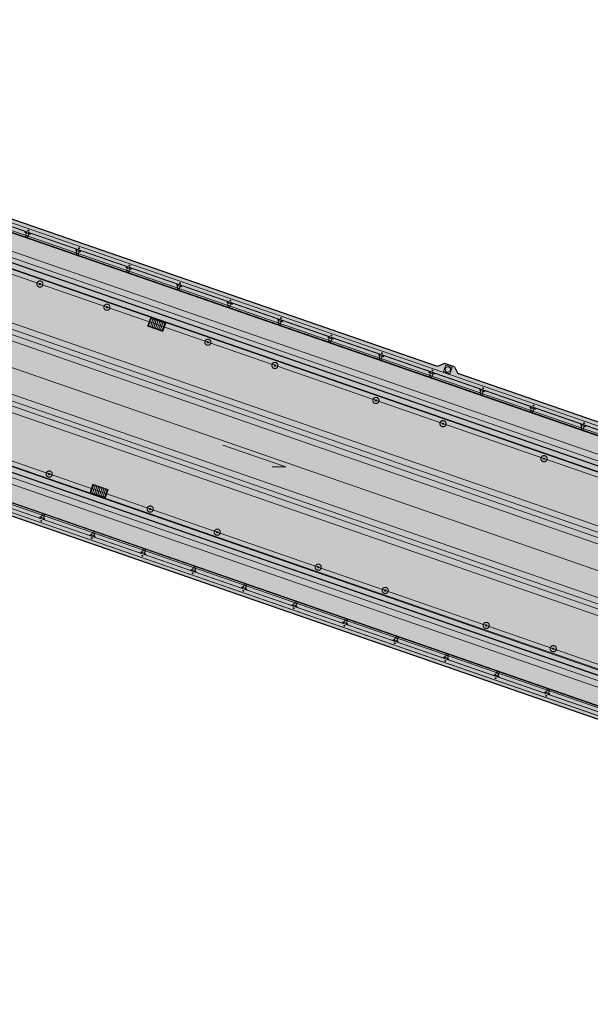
# Model space of a CAD drawing. Header units: metres. Extents: x 7508979 to 7510298, y 5841961 to 5842536.
# Tile 40 of 64: x 7509738 to 7509759, y 5842435 to 5842472. Entities that reach past the tile are written whole.
import ezdxf

# ---------------------------------------------------------------- set-up
doc = ezdxf.new("R2010")
doc.units = ezdxf.units.M
doc.linetypes.add('ACAD_ISO10W100', pattern=[18, 12, -3, 0, -3])
doc.linetypes.add('DASHED', pattern=[0.75, 0.5, -0.25])
for name, color, linetype, lineweight in [('013_AKP-Osie-2', 142, 'ACAD_ISO10W100', 18), ('01_AKP-Beton-widok', 44, 'Continuous', 30), ('07_AKP-Wyposazenie', 133, 'Continuous', 18), ('08_JK_beton_przerywana', 40, 'DASHED', 9), ('09_JK_stal_przerywana', 90, 'DASHED', 9), ('13_WYPOSAŻENIE_CIENKIE', 81, 'Continuous', 18), ('16_JK_wyposażenie cienka', 200, 'Continuous', 13), ('AKP-Beton-widok', 44, 'Continuous', 30), ('AKP-Opisy', 7, 'Continuous', 13)]:
    doc.layers.add(name, color=color, linetype=linetype, lineweight=lineweight)
doc.layers.add('03_AKP-Kreskowania', color=7, linetype='Continuous', lineweight=9, true_color=0xa6a6a6)

msp = doc.modelspace()

# ---------------------------------------------------------------- hatches: boundary and pattern name
at = {"layer": '03_AKP-Kreskowania', "ltscale": 100, "transparency": 33554687}
h = msp.add_hatch(dxfattribs=at)
h.set_pattern_fill('GRASS', color=256, scale=0.045, angle=160.9032)
h.set_pattern_definition([(250.90316, (7511633.8898, 5841844.2328), (0.49932114, -1.028167), [0.2143125, -1.4021336]), (205.90316, (7511633.8898, 5841844.2328), (0.49932114, -1.028167), [0.2143125, -0.9286875]), (295.90316, (7511633.8898, 5841844.2328), (1.028167, 0.49932114), [0.2143125, -0.9286875])])
edge = h.paths.add_edge_path()
edge.add_spline(control_points=[(7509560.428, 5842502.042), (7509560.976, 5842501.827), (7509562.224, 5842501.368), (7509563.485, 5842500.974), (7509564.203, 5842500.78)], knot_values=[19454.944206, 19454.944206, 19454.944206, 19454.944206, 21223.462374, 23456.740739, 23456.740739, 23456.740739, 23456.740739], degree=3, periodic=0)
edge.add_line((7509564.203, 5842500.78), (7509567.942, 5842511.58))
edge.add_line((7509567.942, 5842511.58), (7509567.945, 5842511.601))
edge.add_line((7509567.945, 5842511.601), (7509564.265, 5842513.123))
edge.add_line((7509564.265, 5842513.123), (7509560.428, 5842502.042))
edge = h.paths.add_edge_path()
edge.add_spline(control_points=[(7509557.96, 5842503.098), (7509558.5, 5842502.847), (7509559.045, 5842502.608), (7509559.593, 5842502.379)], knot_values=[24358.247031, 24358.247031, 24358.247031, 24358.247031, 26137.75858, 26137.75858, 26137.75858, 26137.75858], degree=3, periodic=0)
edge.add_line((7509559.593, 5842502.379), (7509563.432, 5842513.467))
edge.add_line((7509563.432, 5842513.467), (7509561.786, 5842514.148))
edge.add_line((7509561.786, 5842514.148), (7509557.96, 5842503.098))
edge = h.paths.add_edge_path()
edge.add_line((7509571.9, 5842523.027), (7509571.912, 5842523.045))
edge.add_line((7509571.912, 5842523.045), (7509575.65, 5842533.845))
edge.add_spline(control_points=[(7509575.65, 5842533.845), (7509574.966, 5842534.136), (7509573.732, 5842534.607), (7509572.467, 5842535.017), (7509571.904, 5842535.187)], knot_values=[19454.944206, 19454.944206, 19454.944206, 19454.944206, 21688.222571, 23456.740739, 23456.740739, 23456.740739, 23456.740739], degree=3, periodic=0)
edge.add_line((7509571.904, 5842535.187), (7509568.067, 5842524.106))
edge.add_line((7509568.067, 5842524.106), (7509571.9, 5842523.027))
edge = h.paths.add_edge_path()
edge.add_line((7509565.485, 5842524.833), (7509567.199, 5842524.351))
edge.add_line((7509567.199, 5842524.351), (7509571.038, 5842535.439))
edge.add_spline(control_points=[(7509571.038, 5842535.439), (7509570.467, 5842535.598), (7509569.891, 5842535.746), (7509569.311, 5842535.883)], knot_values=[24358.247031, 24358.247031, 24358.247031, 24358.247031, 26137.75858, 26137.75858, 26137.75858, 26137.75858], degree=3, periodic=0)
edge.add_line((7509569.311, 5842535.883), (7509565.485, 5842524.833))
edge = h.paths.add_edge_path()
edge.add_line((7509887.633, 5842386.674), (7509887.585, 5842386.691))
edge.add_line((7509887.585, 5842386.691), (7509891.94, 5842399.269))
edge.add_line((7509891.94, 5842399.269), (7509891.864, 5842399.293))
edge.add_line((7509891.864, 5842399.293), (7509887.479, 5842386.628))
edge.add_spline(control_points=[(7509887.479, 5842386.628), (7509887.954, 5842386.375), (7509890.784, 5842384.953), (7509893.631, 5842383.885), (7509896.087, 5842383.23), (7509896.113, 5842383.223)], knot_values=[21013.433794, 21013.433794, 21013.433794, 21013.433794, 22562.78043, 30165.17056, 30248.311095, 30248.311095, 30248.311095, 30248.311095], degree=3, periodic=0)
edge.add_line((7509896.113, 5842383.223), (7509900.72, 5842396.528))
edge.add_line((7509900.72, 5842396.528), (7509891.988, 5842399.254))
edge.add_line((7509891.988, 5842399.254), (7509887.633, 5842386.674))
edge = h.paths.add_edge_path()
edge.add_line((7509903.483, 5842409.68), (7509906.986, 5842419.799))
edge.add_spline(control_points=[(7509906.986, 5842419.799), (7509906.32, 5842420.076), (7509903.682, 5842421.115), (7509900.933, 5842421.938), (7509898.837, 5842422.185)], knot_values=[9690.860076, 9690.860076, 9690.860076, 9690.860076, 11850.095835, 18161.631326, 18161.631326, 18161.631326, 18161.631326], degree=3, periodic=0)
edge.add_line((7509898.837, 5842422.185), (7509895.51, 5842412.576))
edge.add_line((7509895.51, 5842412.576), (7509895.509, 5842412.571))
edge.add_line((7509895.509, 5842412.571), (7509903.483, 5842409.68))
at = {"layer": '03_AKP-Kreskowania', "ltscale": 100, "transparency": 33554572}
h = msp.add_hatch(color=256, dxfattribs=at)
h.dxf.hatch_style = 1
h.paths.add_polyline_path([(7509734.014, 5842464.418), (7509771.406, 5842451.472), (7509771.913, 5842452.937), (7509734.521, 5842465.883)])
at = {"layer": '03_AKP-Kreskowania', "ltscale": 100, "transparency": 33554636}
h = msp.add_hatch(color=256, dxfattribs=at)
h.dxf.hatch_style = 1
h.paths.add_polyline_path([(7509733.816, 5842464.275), (7509771.473, 5842451.237), (7509771.538, 5842451.426), (7509733.881, 5842464.464)])
at = {"layer": '03_AKP-Kreskowania', "ltscale": 100, "transparency": 33554508}
h = msp.add_hatch(color=256, dxfattribs=at)
h.dxf.hatch_style = 1
h.paths.add_polyline_path([(7509731.478, 5842457.676), (7509769.23, 5842444.606), (7509771.52, 5842451.221), (7509733.769, 5842464.291)])
at = {"layer": '03_AKP-Kreskowania', "ltscale": 100, "transparency": 33554572}
h = msp.add_hatch(color=256, dxfattribs=at)
h.dxf.hatch_style = 1
h.paths.add_polyline_path([(7509753.627, 5842459.268), (7509754.383, 5842459.006), (7509754.26, 5842459.26), (7509753.882, 5842459.391)])
h = msp.add_hatch(color=256, dxfattribs=at)
h.dxf.hatch_style = 1
h.paths.add_polyline_path([(7509731.085, 5842455.961), (7509768.478, 5842443.015), (7509768.985, 5842444.479), (7509731.593, 5842457.425)])
at = {"layer": '03_AKP-Kreskowania', "ltscale": 100, "transparency": 33554636}
h = msp.add_hatch(color=256, dxfattribs=at)
h.dxf.hatch_style = 1
h.paths.add_polyline_path([(7509731.46, 5842457.471), (7509769.117, 5842444.433), (7509769.183, 5842444.622), (7509731.526, 5842457.66)])

# ---------------------------------------------------------------- linework, layer by layer
at = {"layer": '013_AKP-Osie-2', "ltscale": 100}
for p, q in [((7509902.654, 5842402.116), (7509563.636, 5842519.491)), ((7509901.574, 5842398.997), (7509562.556, 5842516.372)), ((7509903.734, 5842405.235), (7509582.485, 5842516.457))]:
    msp.add_line(p, q, dxfattribs=at)
at = {"layer": '01_AKP-Beton-widok', "ltscale": 100}
for p, q in [((7509753.882, 5842459.391), (7509753.627, 5842459.268)), ((7509754.26, 5842459.26), (7509753.882, 5842459.391)), ((7509754.26, 5842459.26), (7509754.383, 5842459.006))]:
    msp.add_line(p, q, dxfattribs=at)
at = {"layer": '07_AKP-Wyposazenie', "ltscale": 100}
for p, q in [((7509903.799, 5842405.423), (7509564.781, 5842522.798)), ((7509901.509, 5842398.808), (7509562.49, 5842516.183))]:
    msp.add_line(p, q, dxfattribs=at)
at = {"layer": '08_JK_beton_przerywana', "ltscale": 400}
for p, q in [((7509770.888, 5842451.847), (7509734.649, 5842464.394)), ((7509770.963, 5842452.065), (7509734.724, 5842464.611)), ((7509770.754, 5842451.46), (7509734.514, 5842464.007)), ((7509770.829, 5842451.677), (7509734.59, 5842464.224)), ((7509770.136, 5842449.674), (7509733.896, 5842462.221)), ((7509770.001, 5842449.286), (7509733.762, 5842461.833)), ((7509770.06, 5842449.456), (7509733.821, 5842462.003)), ((7509769.926, 5842449.069), (7509733.687, 5842461.616)), ((7509769.233, 5842447.065), (7509732.993, 5842459.612)), ((7509769.308, 5842447.283), (7509733.068, 5842459.83)), ((7509769.098, 5842446.678), (7509732.859, 5842459.225)), ((7509769.174, 5842446.895), (7509732.934, 5842459.442)), ((7509768.48, 5842444.892), (7509732.241, 5842457.439)), ((7509768.346, 5842444.505), (7509732.106, 5842457.051)), ((7509768.405, 5842444.675), (7509732.165, 5842457.221)), ((7509768.271, 5842444.287), (7509732.031, 5842456.834))]:
    msp.add_line(p, q, dxfattribs=at)
at = {"layer": '09_JK_stal_przerywana', "ltscale": 200}
for p, q in [((7509575.662, 5842520.741), (7509892.574, 5842411.02)), ((7509575.619, 5842520.616), (7509892.531, 5842410.895)), ((7509572.357, 5842511.197), (7509889.27, 5842401.476)), ((7509572.314, 5842511.072), (7509889.227, 5842401.351))]:
    msp.add_line(p, q, dxfattribs=at)
at = {"layer": '09_JK_stal_przerywana', "ltscale": 100}
for centre, radius in [((7509738.745, 5842462.357), 0.115), ((7509738.745, 5842462.357), 0.025), ((7509741.253, 5842461.489), 0.115), ((7509741.253, 5842461.489), 0.025), ((7509745.033, 5842460.18), 0.115), ((7509745.033, 5842460.18), 0.025), ((7509747.542, 5842459.311), 0.115), ((7509747.542, 5842459.311), 0.025), ((7509751.322, 5842458.003), 0.115), ((7509751.322, 5842458.003), 0.025), ((7509753.831, 5842457.134), 0.115), ((7509753.831, 5842457.134), 0.025), ((7509757.611, 5842455.825), 0.115), ((7509757.611, 5842455.825), 0.025), ((7509739.094, 5842455.251), 0.115), ((7509739.094, 5842455.251), 0.025), ((7509742.874, 5842453.942), 0.115), ((7509742.874, 5842453.942), 0.025), ((7509745.382, 5842453.074), 0.115), ((7509745.382, 5842453.074), 0.025), ((7509749.162, 5842451.765), 0.115), ((7509749.162, 5842451.765), 0.025), ((7509751.671, 5842450.896), 0.115), ((7509751.671, 5842450.896), 0.025), ((7509755.451, 5842449.588), 0.115), ((7509755.451, 5842449.588), 0.025), ((7509757.96, 5842448.719), 0.115), ((7509757.96, 5842448.719), 0.025)]:
    msp.add_circle(centre, radius, dxfattribs=at)
at = {"layer": '13_WYPOSAŻENIE_CIENKIE', "ltscale": 100}
msp.add_lwpolyline([(7509753.936, 5842459.319), (7509753.854, 5842459.083), (7509754.091, 5842459.001), (7509754.173, 5842459.237)], close=True, dxfattribs=at)
msp.add_circle((7509754.014, 5842459.16), 0.1, dxfattribs=at)
at = {"layer": '16_JK_wyposażenie cienka'}
for p, q in [((7509565.194, 5842523.992), (7509893.696, 5842410.259)), ((7509565.201, 5842524.012), (7509893.703, 5842410.279)), ((7509565.22, 5842524.066), (7509893.721, 5842410.333)), ((7509575.663, 5842520.745), (7509892.576, 5842411.023)), ((7509575.617, 5842520.612), (7509892.53, 5842410.891)), ((7509562.051, 5842514.915), (7509901.07, 5842397.54)), ((7509562.07, 5842514.969), (7509901.089, 5842397.594)), ((7509562.077, 5842514.989), (7509901.096, 5842397.614)), ((7509572.359, 5842511.201), (7509889.271, 5842401.479)), ((7509572.313, 5842511.068), (7509889.225, 5842401.347)), ((7509738.187, 5842464.28), (7509738.209, 5842464.32)), ((7509738.234, 5842464.264), (7509738.187, 5842464.28)), ((7509738.208, 5842464.189), (7509738.249, 5842464.306)), ((7509738.249, 5842464.306), (7509738.208, 5842464.189)), ((7509738.243, 5842464.166), (7509738.261, 5842464.159)), ((7509738.262, 5842464.164), (7509738.245, 5842464.17)), ((7509738.255, 5842464.172), (7509738.249, 5842464.153)), ((7509738.343, 5842464.273), (7509738.303, 5842464.156)), ((7509738.306, 5842464.165), (7509738.343, 5842464.273)), ((7509738.376, 5842464.215), (7509738.329, 5842464.231)), ((7509738.383, 5842464.26), (7509738.376, 5842464.215)), ((7509740.077, 5842463.626), (7509740.099, 5842463.666)), ((7509740.124, 5842463.609), (7509740.077, 5842463.626)), ((7509740.098, 5842463.535), (7509740.139, 5842463.652)), ((7509740.139, 5842463.652), (7509740.098, 5842463.535)), ((7509740.233, 5842463.619), (7509740.193, 5842463.502)), ((7509740.196, 5842463.51), (7509740.233, 5842463.619)), ((7509740.273, 5842463.605), (7509740.266, 5842463.56)), ((7509740.133, 5842463.511), (7509740.151, 5842463.505)), ((7509740.152, 5842463.51), (7509740.135, 5842463.516)), ((7509740.145, 5842463.517), (7509740.139, 5842463.498)), ((7509740.266, 5842463.56), (7509740.219, 5842463.577)), ((7509741.967, 5842462.971), (7509741.989, 5842463.011)), ((7509742.014, 5842462.955), (7509741.967, 5842462.971)), ((7509741.988, 5842462.88), (7509742.029, 5842462.997)), ((7509742.029, 5842462.997), (7509741.988, 5842462.88)), ((7509742.042, 5842462.855), (7509742.025, 5842462.861)), ((7509742.035, 5842462.863), (7509742.029, 5842462.844)), ((7509742.123, 5842462.965), (7509742.083, 5842462.848)), ((7509742.086, 5842462.856), (7509742.123, 5842462.965)), ((7509742.156, 5842462.906), (7509742.109, 5842462.922)), ((7509742.163, 5842462.951), (7509742.156, 5842462.906)), ((7509742.022, 5842462.857), (7509742.041, 5842462.85)), ((7509743.857, 5842462.317), (7509743.879, 5842462.357)), ((7509743.904, 5842462.301), (7509743.857, 5842462.317)), ((7509743.878, 5842462.226), (7509743.919, 5842462.343)), ((7509743.919, 5842462.343), (7509743.878, 5842462.226)), ((7509743.912, 5842462.203), (7509743.931, 5842462.196)), ((7509743.932, 5842462.201), (7509743.915, 5842462.207)), ((7509743.925, 5842462.209), (7509743.919, 5842462.19)), ((7509744.013, 5842462.31), (7509743.973, 5842462.193)), ((7509743.976, 5842462.202), (7509744.013, 5842462.31)), ((7509744.046, 5842462.252), (7509743.999, 5842462.268)), ((7509744.053, 5842462.297), (7509744.046, 5842462.252)), ((7509745.747, 5842461.663), (7509745.769, 5842461.703)), ((7509745.794, 5842461.646), (7509745.747, 5842461.663)), ((7509745.768, 5842461.572), (7509745.809, 5842461.689)), ((7509745.809, 5842461.689), (7509745.768, 5842461.572)), ((7509745.802, 5842461.548), (7509745.821, 5842461.542)), ((7509745.822, 5842461.547), (7509745.805, 5842461.553)), ((7509745.815, 5842461.554), (7509745.808, 5842461.535)), ((7509745.903, 5842461.656), (7509745.863, 5842461.539)), ((7509745.866, 5842461.547), (7509745.903, 5842461.656)), ((7509745.936, 5842461.597), (7509745.888, 5842461.614)), ((7509745.943, 5842461.642), (7509745.936, 5842461.597)), ((7509747.637, 5842461.008), (7509747.659, 5842461.048)), ((7509747.658, 5842460.917), (7509747.699, 5842461.035)), ((7509747.699, 5842461.035), (7509747.658, 5842460.917)), ((7509747.684, 5842460.992), (7509747.637, 5842461.008)), ((7509747.692, 5842460.894), (7509747.711, 5842460.887)), ((7509747.712, 5842460.892), (7509747.695, 5842460.898)), ((7509747.705, 5842460.9), (7509747.698, 5842460.881)), ((7509747.793, 5842461.002), (7509747.753, 5842460.885)), ((7509747.755, 5842460.893), (7509747.793, 5842461.002)), ((7509747.826, 5842460.943), (7509747.778, 5842460.959)), ((7509747.833, 5842460.988), (7509747.826, 5842460.943)), ((7509749.527, 5842460.354), (7509749.549, 5842460.394)), ((7509749.574, 5842460.338), (7509749.527, 5842460.354)), ((7509749.548, 5842460.263), (7509749.589, 5842460.38)), ((7509749.589, 5842460.38), (7509749.548, 5842460.263)), ((7509749.683, 5842460.347), (7509749.642, 5842460.23)), ((7509749.645, 5842460.239), (7509749.683, 5842460.347)), ((7509749.716, 5842460.289), (7509749.668, 5842460.305)), ((7509749.723, 5842460.334), (7509749.716, 5842460.289)), ((7509749.582, 5842460.24), (7509749.601, 5842460.233)), ((7509749.602, 5842460.238), (7509749.585, 5842460.244)), ((7509749.595, 5842460.246), (7509749.588, 5842460.227)), ((7509751.417, 5842459.7), (7509751.439, 5842459.74)), ((7509751.464, 5842459.683), (7509751.417, 5842459.7)), ((7509751.438, 5842459.609), (7509751.478, 5842459.726)), ((7509751.478, 5842459.726), (7509751.438, 5842459.609)), ((7509751.472, 5842459.585), (7509751.491, 5842459.579)), ((7509751.492, 5842459.584), (7509751.475, 5842459.59)), ((7509751.485, 5842459.591), (7509751.478, 5842459.572)), ((7509751.573, 5842459.693), (7509751.532, 5842459.576)), ((7509751.535, 5842459.584), (7509751.573, 5842459.693)), ((7509751.606, 5842459.634), (7509751.558, 5842459.651)), ((7509751.613, 5842459.679), (7509751.606, 5842459.634)), ((7509753.306, 5842459.045), (7509753.328, 5842459.085)), ((7509753.354, 5842459.029), (7509753.306, 5842459.045)), ((7509753.328, 5842458.954), (7509753.368, 5842459.072)), ((7509753.368, 5842459.072), (7509753.328, 5842458.954)), ((7509753.362, 5842458.931), (7509753.381, 5842458.924)), ((7509753.382, 5842458.929), (7509753.365, 5842458.935)), ((7509753.375, 5842458.937), (7509753.368, 5842458.918)), ((7509753.463, 5842459.039), (7509753.422, 5842458.922)), ((7509753.425, 5842458.93), (7509753.463, 5842459.039)), ((7509753.495, 5842458.98), (7509753.448, 5842458.996)), ((7509753.503, 5842459.025), (7509753.495, 5842458.98)), ((7509755.196, 5842458.391), (7509755.218, 5842458.431)), ((7509755.244, 5842458.375), (7509755.196, 5842458.391)), ((7509755.218, 5842458.3), (7509755.258, 5842458.417)), ((7509755.258, 5842458.417), (7509755.218, 5842458.3)), ((7509755.252, 5842458.277), (7509755.271, 5842458.27)), ((7509755.272, 5842458.275), (7509755.255, 5842458.281)), ((7509755.265, 5842458.283), (7509755.258, 5842458.264)), ((7509755.353, 5842458.384), (7509755.312, 5842458.267)), ((7509755.315, 5842458.276), (7509755.353, 5842458.384)), ((7509755.385, 5842458.326), (7509755.338, 5842458.342)), ((7509755.393, 5842458.371), (7509755.385, 5842458.326)), ((7509757.086, 5842457.737), (7509757.108, 5842457.777)), ((7509757.134, 5842457.72), (7509757.086, 5842457.737)), ((7509757.108, 5842457.646), (7509757.148, 5842457.763)), ((7509757.148, 5842457.763), (7509757.108, 5842457.646)), ((7509757.243, 5842457.73), (7509757.202, 5842457.613)), ((7509757.205, 5842457.621), (7509757.243, 5842457.73)), ((7509757.283, 5842457.716), (7509757.275, 5842457.671)), ((7509757.142, 5842457.622), (7509757.161, 5842457.616)), ((7509757.162, 5842457.621), (7509757.144, 5842457.627)), ((7509757.155, 5842457.628), (7509757.148, 5842457.609)), ((7509757.275, 5842457.671), (7509757.228, 5842457.688)), ((7509758.976, 5842457.082), (7509758.998, 5842457.122)), ((7509759.023, 5842457.066), (7509758.976, 5842457.082)), ((7509758.998, 5842456.991), (7509759.038, 5842457.109)), ((7509759.038, 5842457.109), (7509758.998, 5842456.991)), ((7509759.032, 5842456.968), (7509759.051, 5842456.961)), ((7509759.051, 5842456.966), (7509759.034, 5842456.972)), ((7509759.045, 5842456.974), (7509759.038, 5842456.955)), ((7509759.133, 5842457.076), (7509759.092, 5842456.959)), ((7509759.095, 5842456.967), (7509759.133, 5842457.076)), ((7509759.165, 5842457.017), (7509759.118, 5842457.033)), ((7509759.173, 5842457.062), (7509759.165, 5842457.017)), ((7509738.811, 5842453.703), (7509738.77, 5842453.586)), ((7509738.77, 5842453.586), (7509738.811, 5842453.703)), ((7509738.852, 5842453.7), (7509738.871, 5842453.694)), ((7509738.869, 5842453.689), (7509738.852, 5842453.695)), ((7509738.858, 5842453.687), (7509738.865, 5842453.706)), ((7509738.865, 5842453.553), (7509738.905, 5842453.67)), ((7509738.902, 5842453.662), (7509738.865, 5842453.553)), ((7509738.738, 5842453.645), (7509738.73, 5842453.599)), ((7509738.785, 5842453.628), (7509738.738, 5842453.645)), ((7509738.927, 5842453.579), (7509738.879, 5842453.595)), ((7509738.905, 5842453.539), (7509738.927, 5842453.579)), ((7509740.628, 5842452.99), (7509740.62, 5842452.945)), ((7509740.675, 5842452.974), (7509740.628, 5842452.99)), ((7509740.701, 5842453.048), (7509740.66, 5842452.931)), ((7509740.66, 5842452.931), (7509740.701, 5842453.048)), ((7509740.758, 5842453.035), (7509740.741, 5842453.041)), ((7509740.742, 5842453.046), (7509740.761, 5842453.039)), ((7509740.748, 5842453.033), (7509740.755, 5842453.052)), ((7509740.755, 5842452.899), (7509740.795, 5842453.016)), ((7509740.792, 5842453.007), (7509740.755, 5842452.899)), ((7509740.817, 5842452.925), (7509740.769, 5842452.941)), ((7509740.795, 5842452.885), (7509740.817, 5842452.925)), ((7509742.518, 5842452.336), (7509742.51, 5842452.291)), ((7509742.565, 5842452.319), (7509742.518, 5842452.336)), ((7509742.591, 5842452.394), (7509742.55, 5842452.277)), ((7509742.55, 5842452.277), (7509742.591, 5842452.394)), ((7509742.648, 5842452.381), (7509742.631, 5842452.386)), ((7509742.632, 5842452.391), (7509742.651, 5842452.385)), ((7509742.638, 5842452.379), (7509742.645, 5842452.398)), ((7509742.645, 5842452.244), (7509742.685, 5842452.361)), ((7509742.682, 5842452.353), (7509742.645, 5842452.244)), ((7509742.707, 5842452.27), (7509742.659, 5842452.287)), ((7509742.685, 5842452.23), (7509742.707, 5842452.27)), ((7509744.408, 5842451.682), (7509744.4, 5842451.636)), ((7509744.455, 5842451.665), (7509744.408, 5842451.682)), ((7509744.481, 5842451.74), (7509744.44, 5842451.623)), ((7509744.44, 5842451.623), (7509744.481, 5842451.74)), ((7509744.538, 5842451.726), (7509744.521, 5842451.732)), ((7509744.522, 5842451.737), (7509744.541, 5842451.731)), ((7509744.528, 5842451.724), (7509744.535, 5842451.743)), ((7509744.535, 5842451.59), (7509744.575, 5842451.707)), ((7509744.572, 5842451.699), (7509744.535, 5842451.59)), ((7509744.597, 5842451.616), (7509744.549, 5842451.632)), ((7509744.574, 5842451.576), (7509744.597, 5842451.616)), ((7509746.371, 5842451.085), (7509746.33, 5842450.968)), ((7509746.33, 5842450.968), (7509746.371, 5842451.085)), ((7509746.428, 5842451.072), (7509746.411, 5842451.078)), ((7509746.412, 5842451.083), (7509746.431, 5842451.076)), ((7509746.418, 5842451.07), (7509746.425, 5842451.089)), ((7509746.297, 5842451.027), (7509746.29, 5842450.982)), ((7509746.345, 5842451.011), (7509746.297, 5842451.027)), ((7509746.424, 5842450.936), (7509746.465, 5842451.053)), ((7509746.462, 5842451.044), (7509746.424, 5842450.936)), ((7509746.486, 5842450.962), (7509746.439, 5842450.978)), ((7509746.464, 5842450.922), (7509746.486, 5842450.962)), ((7509748.187, 5842450.373), (7509748.18, 5842450.328)), ((7509748.235, 5842450.356), (7509748.187, 5842450.373)), ((7509748.26, 5842450.431), (7509748.22, 5842450.314)), ((7509748.22, 5842450.314), (7509748.26, 5842450.431)), ((7509748.318, 5842450.418), (7509748.301, 5842450.423)), ((7509748.302, 5842450.428), (7509748.321, 5842450.422)), ((7509748.308, 5842450.416), (7509748.315, 5842450.435)), ((7509748.314, 5842450.281), (7509748.355, 5842450.398)), ((7509748.352, 5842450.39), (7509748.314, 5842450.281)), ((7509748.376, 5842450.307), (7509748.329, 5842450.324)), ((7509748.354, 5842450.267), (7509748.376, 5842450.307)), ((7509750.077, 5842449.719), (7509750.07, 5842449.673)), ((7509750.125, 5842449.702), (7509750.077, 5842449.719)), ((7509750.15, 5842449.777), (7509750.11, 5842449.66)), ((7509750.11, 5842449.66), (7509750.15, 5842449.777)), ((7509750.208, 5842449.763), (7509750.191, 5842449.769)), ((7509750.192, 5842449.774), (7509750.211, 5842449.768)), ((7509750.198, 5842449.761), (7509750.205, 5842449.78)), ((7509750.204, 5842449.627), (7509750.245, 5842449.744)), ((7509750.242, 5842449.736), (7509750.204, 5842449.627)), ((7509750.266, 5842449.653), (7509750.219, 5842449.669)), ((7509750.244, 5842449.613), (7509750.266, 5842449.653)), ((7509751.967, 5842449.064), (7509751.96, 5842449.019)), ((7509752.014, 5842449.048), (7509751.967, 5842449.064)), ((7509752.04, 5842449.122), (7509752, 5842449.005)), ((7509752, 5842449.005), (7509752.04, 5842449.122)), ((7509752.098, 5842449.109), (7509752.081, 5842449.115)), ((7509752.082, 5842449.12), (7509752.101, 5842449.113)), ((7509752.088, 5842449.107), (7509752.094, 5842449.126)), ((7509752.094, 5842448.973), (7509752.135, 5842449.09)), ((7509752.132, 5842449.081), (7509752.094, 5842448.973)), ((7509752.156, 5842448.999), (7509752.109, 5842449.015)), ((7509752.134, 5842448.959), (7509752.156, 5842448.999)), ((7509753.857, 5842448.41), (7509753.85, 5842448.365)), ((7509753.904, 5842448.393), (7509753.857, 5842448.41)), ((7509753.93, 5842448.468), (7509753.89, 5842448.351)), ((7509753.89, 5842448.351), (7509753.93, 5842448.468)), ((7509753.988, 5842448.455), (7509753.971, 5842448.46)), ((7509753.972, 5842448.465), (7509753.991, 5842448.459)), ((7509753.978, 5842448.453), (7509753.984, 5842448.472)), ((7509753.984, 5842448.318), (7509754.025, 5842448.435)), ((7509754.022, 5842448.427), (7509753.984, 5842448.318)), ((7509754.046, 5842448.344), (7509753.999, 5842448.361)), ((7509754.024, 5842448.304), (7509754.046, 5842448.344)), ((7509755.82, 5842447.814), (7509755.78, 5842447.697)), ((7509755.78, 5842447.697), (7509755.82, 5842447.814)), ((7509755.878, 5842447.8), (7509755.861, 5842447.806)), ((7509755.862, 5842447.811), (7509755.881, 5842447.805)), ((7509755.868, 5842447.798), (7509755.874, 5842447.817)), ((7509755.874, 5842447.664), (7509755.915, 5842447.781)), ((7509755.912, 5842447.773), (7509755.874, 5842447.664)), ((7509755.747, 5842447.756), (7509755.74, 5842447.71)), ((7509755.794, 5842447.739), (7509755.747, 5842447.756)), ((7509755.936, 5842447.69), (7509755.889, 5842447.706)), ((7509755.914, 5842447.65), (7509755.936, 5842447.69)), ((7509757.637, 5842447.101), (7509757.63, 5842447.056)), ((7509757.684, 5842447.085), (7509757.637, 5842447.101)), ((7509757.71, 5842447.159), (7509757.67, 5842447.042)), ((7509757.67, 5842447.042), (7509757.71, 5842447.159)), ((7509757.768, 5842447.146), (7509757.751, 5842447.152)), ((7509757.752, 5842447.157), (7509757.77, 5842447.15)), ((7509757.758, 5842447.144), (7509757.764, 5842447.163)), ((7509757.764, 5842447.01), (7509757.805, 5842447.127)), ((7509757.802, 5842447.118), (7509757.764, 5842447.01)), ((7509757.826, 5842447.036), (7509757.779, 5842447.052)), ((7509757.804, 5842446.996), (7509757.826, 5842447.036))]:
    msp.add_line(p, q, dxfattribs=at)
at = {"layer": '16_JK_wyposażenie cienka', "ltscale": 10}
for p, q in [((7509738.329, 5842464.231), (7509738.234, 5842464.264)), ((7509740.219, 5842463.577), (7509740.124, 5842463.609)), ((7509742.109, 5842462.922), (7509742.014, 5842462.955)), ((7509743.999, 5842462.268), (7509743.904, 5842462.301)), ((7509745.888, 5842461.614), (7509745.794, 5842461.646)), ((7509747.778, 5842460.959), (7509747.684, 5842460.992)), ((7509749.668, 5842460.305), (7509749.574, 5842460.338)), ((7509751.558, 5842459.651), (7509751.464, 5842459.683)), ((7509753.448, 5842458.996), (7509753.354, 5842459.029)), ((7509755.338, 5842458.342), (7509755.244, 5842458.375)), ((7509757.228, 5842457.688), (7509757.134, 5842457.72)), ((7509759.118, 5842457.033), (7509759.023, 5842457.066)), ((7509738.879, 5842453.595), (7509738.785, 5842453.628)), ((7509740.769, 5842452.941), (7509740.675, 5842452.974)), ((7509742.659, 5842452.287), (7509742.565, 5842452.319)), ((7509744.549, 5842451.632), (7509744.455, 5842451.665)), ((7509746.439, 5842450.978), (7509746.345, 5842451.011)), ((7509748.329, 5842450.324), (7509748.235, 5842450.356)), ((7509750.219, 5842449.669), (7509750.125, 5842449.702)), ((7509752.109, 5842449.015), (7509752.014, 5842449.048)), ((7509753.999, 5842448.361), (7509753.904, 5842448.393)), ((7509755.889, 5842447.706), (7509755.794, 5842447.739)), ((7509757.779, 5842447.052), (7509757.684, 5842447.085))]:
    msp.add_line(p, q, dxfattribs=at)
at = {"layer": '16_JK_wyposażenie cienka', "ltscale": 100}
for p, q in [((7509742.879, 5842460.772), (7509742.974, 5842461.046)), ((7509743.038, 5842461.024), (7509742.943, 5842460.75)), ((7509743.007, 5842460.728), (7509743.102, 5842461.002)), ((7509743.165, 5842460.98), (7509743.071, 5842460.706)), ((7509743.134, 5842460.684), (7509743.229, 5842460.958)), ((7509743.293, 5842460.936), (7509743.198, 5842460.662)), ((7509743.262, 5842460.64), (7509743.357, 5842460.914)), ((7509740.72, 5842454.535), (7509740.814, 5842454.809)), ((7509740.878, 5842454.787), (7509740.783, 5842454.513)), ((7509740.847, 5842454.49), (7509740.942, 5842454.765)), ((7509741.006, 5842454.742), (7509740.911, 5842454.468)), ((7509740.975, 5842454.446), (7509741.07, 5842454.72)), ((7509741.133, 5842454.698), (7509741.039, 5842454.424)), ((7509741.102, 5842454.402), (7509741.197, 5842454.676))]:
    msp.add_line(p, q, dxfattribs=at)
at = {"layer": '16_JK_wyposażenie cienka'}
for points in [[(7509738.343, 5842464.273), (7509738.301, 5842464.151), (7509738.206, 5842464.183), (7509738.249, 5842464.306)], [(7509740.233, 5842463.619), (7509740.191, 5842463.496), (7509740.096, 5842463.529), (7509740.139, 5842463.652)], [(7509742.123, 5842462.965), (7509742.081, 5842462.842), (7509741.986, 5842462.875), (7509742.029, 5842462.997)], [(7509744.013, 5842462.31), (7509743.971, 5842462.188), (7509743.876, 5842462.22), (7509743.919, 5842462.343)], [(7509745.903, 5842461.656), (7509745.861, 5842461.533), (7509745.766, 5842461.566), (7509745.809, 5842461.689)], [(7509747.793, 5842461.002), (7509747.751, 5842460.879), (7509747.656, 5842460.912), (7509747.699, 5842461.035)], [(7509749.683, 5842460.347), (7509749.641, 5842460.225), (7509749.546, 5842460.257), (7509749.589, 5842460.38)], [(7509751.573, 5842459.693), (7509751.53, 5842459.57), (7509751.436, 5842459.603), (7509751.478, 5842459.726)], [(7509753.463, 5842459.039), (7509753.42, 5842458.916), (7509753.326, 5842458.949), (7509753.368, 5842459.072)], [(7509755.353, 5842458.384), (7509755.31, 5842458.262), (7509755.216, 5842458.294), (7509755.258, 5842458.417)], [(7509757.243, 5842457.73), (7509757.2, 5842457.607), (7509757.106, 5842457.64), (7509757.148, 5842457.763)], [(7509759.133, 5842457.076), (7509759.09, 5842456.953), (7509758.996, 5842456.986), (7509759.038, 5842457.109)], [(7509738.865, 5842453.553), (7509738.907, 5842453.676), (7509738.813, 5842453.708), (7509738.77, 5842453.586)], [(7509740.755, 5842452.899), (7509740.797, 5842453.021), (7509740.703, 5842453.054), (7509740.66, 5842452.931)], [(7509742.645, 5842452.244), (7509742.687, 5842452.367), (7509742.593, 5842452.4), (7509742.55, 5842452.277)], [(7509744.535, 5842451.59), (7509744.577, 5842451.713), (7509744.483, 5842451.745), (7509744.44, 5842451.623)], [(7509746.424, 5842450.936), (7509746.467, 5842451.058), (7509746.373, 5842451.091), (7509746.33, 5842450.968)], [(7509748.314, 5842450.281), (7509748.357, 5842450.404), (7509748.262, 5842450.437), (7509748.22, 5842450.314)], [(7509750.204, 5842449.627), (7509750.247, 5842449.75), (7509750.152, 5842449.782), (7509750.11, 5842449.66)], [(7509752.094, 5842448.973), (7509752.137, 5842449.095), (7509752.042, 5842449.128), (7509752, 5842449.005)], [(7509753.984, 5842448.318), (7509754.027, 5842448.441), (7509753.932, 5842448.474), (7509753.89, 5842448.351)], [(7509755.874, 5842447.664), (7509755.917, 5842447.787), (7509755.822, 5842447.819), (7509755.78, 5842447.697)], [(7509757.764, 5842447.01), (7509757.807, 5842447.132), (7509757.712, 5842447.165), (7509757.67, 5842447.042)]]:
    msp.add_lwpolyline(points, dxfattribs=at)
for points in [[(7509738.299, 5842464.151), (7509738.274, 5842464.078), (7509738.207, 5842464.1), (7509738.233, 5842464.174)], [(7509740.189, 5842463.497), (7509740.163, 5842463.423), (7509740.097, 5842463.446), (7509740.123, 5842463.52)], [(7509742.079, 5842462.843), (7509742.053, 5842462.769), (7509741.987, 5842462.792), (7509742.013, 5842462.865)], [(7509743.969, 5842462.188), (7509743.943, 5842462.115), (7509743.877, 5842462.138), (7509743.903, 5842462.211)], [(7509745.859, 5842461.534), (7509745.833, 5842461.46), (7509745.767, 5842461.483), (7509745.793, 5842461.557)], [(7509747.749, 5842460.88), (7509747.723, 5842460.806), (7509747.657, 5842460.829), (7509747.683, 5842460.902)], [(7509749.639, 5842460.225), (7509749.613, 5842460.152), (7509749.547, 5842460.175), (7509749.572, 5842460.248)], [(7509751.529, 5842459.571), (7509751.503, 5842459.497), (7509751.437, 5842459.52), (7509751.462, 5842459.594)], [(7509753.418, 5842458.917), (7509753.393, 5842458.843), (7509753.327, 5842458.866), (7509753.352, 5842458.94)], [(7509755.308, 5842458.262), (7509755.283, 5842458.189), (7509755.217, 5842458.212), (7509755.242, 5842458.285)], [(7509757.198, 5842457.608), (7509757.173, 5842457.534), (7509757.107, 5842457.557), (7509757.132, 5842457.631)], [(7509759.088, 5842456.954), (7509759.063, 5842456.88), (7509758.997, 5842456.903), (7509759.022, 5842456.977)], [(7509738.905, 5842453.676), (7509738.931, 5842453.75), (7509738.865, 5842453.773), (7509738.839, 5842453.699)], [(7509740.795, 5842453.022), (7509740.821, 5842453.096), (7509740.755, 5842453.119), (7509740.729, 5842453.045)], [(7509742.685, 5842452.368), (7509742.711, 5842452.441), (7509742.645, 5842452.464), (7509742.619, 5842452.391)], [(7509744.575, 5842451.713), (7509744.601, 5842451.787), (7509744.535, 5842451.81), (7509744.509, 5842451.736)], [(7509746.465, 5842451.059), (7509746.491, 5842451.133), (7509746.424, 5842451.156), (7509746.399, 5842451.082)], [(7509748.355, 5842450.405), (7509748.381, 5842450.478), (7509748.314, 5842450.501), (7509748.289, 5842450.428)], [(7509750.245, 5842449.75), (7509750.27, 5842449.824), (7509750.204, 5842449.847), (7509750.179, 5842449.773)], [(7509752.135, 5842449.096), (7509752.16, 5842449.17), (7509752.094, 5842449.193), (7509752.069, 5842449.119)], [(7509754.025, 5842448.442), (7509754.05, 5842448.515), (7509753.984, 5842448.538), (7509753.959, 5842448.465)], [(7509755.915, 5842447.787), (7509755.94, 5842447.861), (7509755.874, 5842447.884), (7509755.849, 5842447.81)], [(7509757.805, 5842447.133), (7509757.83, 5842447.207), (7509757.764, 5842447.23), (7509757.739, 5842447.156)]]:
    msp.add_lwpolyline(points, close=True, dxfattribs=at)
at = {"layer": '16_JK_wyposażenie cienka', "ltscale": 100}
for points in [[(7509743.459, 5842460.91), (7509742.892, 5842461.107), (7509742.777, 5842460.776), (7509743.344, 5842460.579)], [(7509743.421, 5842460.892), (7509742.91, 5842461.068), (7509742.815, 5842460.794), (7509743.326, 5842460.618)], [(7509741.299, 5842454.673), (7509740.732, 5842454.869), (7509740.618, 5842454.538), (7509741.185, 5842454.342)], [(7509741.261, 5842454.654), (7509740.751, 5842454.831), (7509740.656, 5842454.557), (7509741.166, 5842454.38)]]:
    msp.add_lwpolyline(points, close=True, dxfattribs=at)
at = {"layer": '16_JK_wyposażenie cienka'}
for centre, radius in [((7509738.319, 5842464.356), 0.015), ((7509738.225, 5842464.299), 0.015), ((7509738.225, 5842464.299), 0.013), ((7509738.357, 5842464.253), 0.015), ((7509738.357, 5842464.253), 0.013), ((7509740.115, 5842463.644), 0.015), ((7509740.115, 5842463.644), 0.013), ((7509740.209, 5842463.702), 0.015), ((7509740.247, 5842463.598), 0.015), ((7509740.247, 5842463.598), 0.013), ((7509742.005, 5842462.99), 0.015), ((7509742.005, 5842462.99), 0.013), ((7509742.099, 5842463.047), 0.015), ((7509742.137, 5842462.944), 0.015), ((7509742.137, 5842462.944), 0.013), ((7509743.895, 5842462.336), 0.015), ((7509743.895, 5842462.336), 0.013), ((7509743.989, 5842462.393), 0.015), ((7509744.027, 5842462.29), 0.015), ((7509744.027, 5842462.29), 0.013), ((7509745.879, 5842461.739), 0.015), ((7509745.785, 5842461.681), 0.015), ((7509745.785, 5842461.681), 0.013), ((7509745.917, 5842461.635), 0.015), ((7509745.917, 5842461.635), 0.013), ((7509747.675, 5842461.027), 0.015), ((7509747.675, 5842461.027), 0.013), ((7509747.769, 5842461.084), 0.015), ((7509747.807, 5842460.981), 0.015), ((7509747.807, 5842460.981), 0.013), ((7509749.565, 5842460.373), 0.015), ((7509749.565, 5842460.373), 0.013), ((7509749.659, 5842460.43), 0.015), ((7509749.697, 5842460.327), 0.015), ((7509749.697, 5842460.327), 0.013), ((7509751.455, 5842459.718), 0.015), ((7509751.455, 5842459.718), 0.013), ((7509751.549, 5842459.776), 0.015), ((7509751.587, 5842459.672), 0.015), ((7509751.587, 5842459.672), 0.013), ((7509753.345, 5842459.064), 0.015), ((7509753.345, 5842459.064), 0.013), ((7509753.439, 5842459.121), 0.015), ((7509753.477, 5842459.018), 0.015), ((7509753.477, 5842459.018), 0.013), ((7509755.328, 5842458.467), 0.015), ((7509755.235, 5842458.41), 0.015), ((7509755.235, 5842458.41), 0.013), ((7509755.367, 5842458.364), 0.015), ((7509755.367, 5842458.364), 0.013), ((7509757.124, 5842457.755), 0.015), ((7509757.124, 5842457.755), 0.013), ((7509757.218, 5842457.813), 0.015), ((7509757.257, 5842457.709), 0.015), ((7509757.257, 5842457.709), 0.013), ((7509759.014, 5842457.101), 0.015), ((7509759.014, 5842457.101), 0.013), ((7509759.108, 5842457.158), 0.015), ((7509759.147, 5842457.055), 0.015), ((7509759.147, 5842457.055), 0.013), ((7509738.756, 5842453.606), 0.015), ((7509738.756, 5842453.606), 0.013), ((7509738.795, 5842453.503), 0.015), ((7509738.889, 5842453.561), 0.015), ((7509738.889, 5842453.561), 0.013), ((7509740.646, 5842452.952), 0.015), ((7509740.646, 5842452.952), 0.013), ((7509740.778, 5842452.906), 0.015), ((7509740.778, 5842452.906), 0.013), ((7509740.685, 5842452.849), 0.015), ((7509742.536, 5842452.298), 0.015), ((7509742.536, 5842452.298), 0.013), ((7509742.574, 5842452.194), 0.015), ((7509742.668, 5842452.252), 0.015), ((7509742.668, 5842452.252), 0.013), ((7509744.426, 5842451.643), 0.015), ((7509744.426, 5842451.643), 0.013), ((7509744.464, 5842451.54), 0.015), ((7509744.558, 5842451.598), 0.015), ((7509744.558, 5842451.598), 0.013), ((7509746.316, 5842450.989), 0.015), ((7509746.316, 5842450.989), 0.013), ((7509746.354, 5842450.886), 0.015), ((7509746.448, 5842450.943), 0.015), ((7509746.448, 5842450.943), 0.013), ((7509748.206, 5842450.335), 0.015), ((7509748.206, 5842450.335), 0.013), ((7509748.244, 5842450.231), 0.015), ((7509748.338, 5842450.289), 0.015), ((7509748.338, 5842450.289), 0.013), ((7509750.096, 5842449.68), 0.015), ((7509750.096, 5842449.68), 0.013), ((7509750.228, 5842449.635), 0.015), ((7509750.228, 5842449.635), 0.013), ((7509750.134, 5842449.577), 0.015), ((7509751.986, 5842449.026), 0.015), ((7509751.986, 5842449.026), 0.013), ((7509752.024, 5842448.923), 0.015), ((7509752.118, 5842448.98), 0.015), ((7509752.118, 5842448.98), 0.013), ((7509753.876, 5842448.372), 0.015), ((7509753.876, 5842448.372), 0.013), ((7509753.914, 5842448.268), 0.015), ((7509754.008, 5842448.326), 0.015), ((7509754.008, 5842448.326), 0.013), ((7509755.766, 5842447.717), 0.015), ((7509755.766, 5842447.717), 0.013), ((7509755.804, 5842447.614), 0.015), ((7509755.898, 5842447.672), 0.015), ((7509755.898, 5842447.672), 0.013), ((7509757.656, 5842447.063), 0.015), ((7509757.656, 5842447.063), 0.013), ((7509757.788, 5842447.017), 0.015), ((7509757.788, 5842447.017), 0.013), ((7509757.694, 5842446.96), 0.015)]:
    msp.add_circle(centre, radius, dxfattribs=at)
for centre, start, end in [((7509738.308, 5842464.36), 77.2825, 244.5238), ((7509738.33, 5842464.352), 257.2825, 64.5238), ((7509740.198, 5842463.705), 77.2825, 244.5238), ((7509740.22, 5842463.698), 257.2825, 64.5238), ((7509742.088, 5842463.051), 77.2825, 244.5238), ((7509742.11, 5842463.044), 257.2825, 64.5238), ((7509743.978, 5842462.397), 77.2825, 244.5238), ((7509744, 5842462.389), 257.2825, 64.5238), ((7509745.868, 5842461.742), 77.2825, 244.5238), ((7509745.889, 5842461.735), 257.2825, 64.5238), ((7509747.758, 5842461.088), 77.2825, 244.5238), ((7509747.779, 5842461.081), 257.2825, 64.5238), ((7509749.648, 5842460.434), 77.2825, 244.5238), ((7509749.669, 5842460.426), 257.2825, 64.5238), ((7509751.538, 5842459.779), 77.2825, 244.5238), ((7509751.559, 5842459.772), 257.2825, 64.5238), ((7509753.428, 5842459.125), 77.2825, 244.5238), ((7509753.449, 5842459.118), 257.2825, 64.5238), ((7509755.318, 5842458.471), 77.2825, 244.5238), ((7509755.339, 5842458.463), 257.2825, 64.5238), ((7509757.208, 5842457.816), 77.2825, 244.5238), ((7509757.229, 5842457.809), 257.2825, 64.5238), ((7509759.098, 5842457.162), 77.2825, 244.5238), ((7509759.119, 5842457.155), 257.2825, 64.5238), ((7509738.784, 5842453.507), 77.2825, 244.5238), ((7509738.805, 5842453.499), 257.2825, 64.5238), ((7509740.674, 5842452.852), 77.2825, 244.5238), ((7509740.695, 5842452.845), 257.2825, 64.5238), ((7509742.564, 5842452.198), 77.2825, 244.5238), ((7509742.585, 5842452.191), 257.2825, 64.5238), ((7509744.454, 5842451.544), 77.2825, 244.5238), ((7509744.475, 5842451.536), 257.2825, 64.5238), ((7509746.344, 5842450.889), 77.2825, 244.5238), ((7509746.365, 5842450.882), 257.2825, 64.5238), ((7509748.234, 5842450.235), 77.2825, 244.5238), ((7509748.255, 5842450.228), 257.2825, 64.5238), ((7509750.124, 5842449.581), 77.2825, 244.5238), ((7509750.145, 5842449.573), 257.2825, 64.5238), ((7509752.013, 5842448.926), 77.2825, 244.5238), ((7509752.035, 5842448.919), 257.2825, 64.5238), ((7509753.903, 5842448.272), 77.2825, 244.5238), ((7509753.925, 5842448.265), 257.2825, 64.5238), ((7509755.793, 5842447.618), 77.2825, 244.5238), ((7509755.815, 5842447.61), 257.2825, 64.5238), ((7509757.683, 5842446.963), 77.2825, 244.5238), ((7509757.705, 5842446.956), 257.2825, 64.5238)]:
    msp.add_arc(centre, 0.00875, start, end, dxfattribs=at)
at = {"layer": 'AKP-Beton-widok', "ltscale": 100}
for p, q in [((7509892.563, 5842409.525), (7509575.134, 5842519.425)), ((7509890.142, 5842402.532), (7509572.713, 5842512.432)), ((7509889.635, 5842401.068), (7509572.206, 5842510.968)), ((7509753.627, 5842459.268), (7509720.559, 5842470.717)), ((7509787.452, 5842447.557), (7509754.383, 5842459.006))]:
    msp.add_line(p, q, dxfattribs=at)
at = {"layer": 'AKP-Opisy'}
msp.add_lwpolyline([(7509745.589, 5842456.336), (7509747.95, 5842455.519), (7509747.433, 5842455.519)], dxfattribs=at)

doc.saveas('drawing.dxf')
